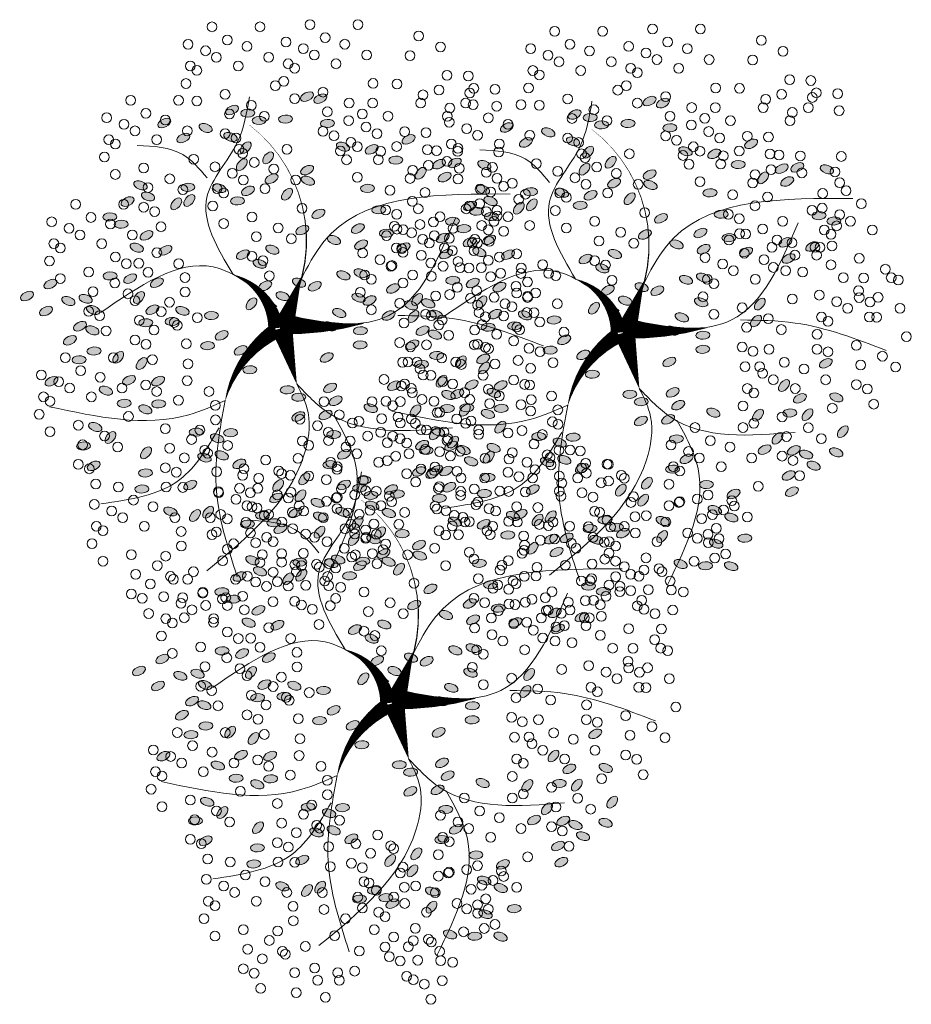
# Model space of a CAD drawing. Header units: millimetres. Extents: x 2152 to 2451, y 445 to 514.
# Tile 14 of 23: x 2376 to 2383, y 464 to 473. Entities that reach past the tile are written whole.
import ezdxf

# ---------------------------------------------------------------- set-up
doc = ezdxf.new("R2010")
doc.units = ezdxf.units.MM
doc.layers.add('01 - Vegetación', color=3, linetype='Continuous', lineweight=0)

# ---------------------------------------------------------------- blocks, each defined once
blk = doc.blocks.new('17')
at = {"layer": '01 - Vegetación'}
for points in [[(4495.835, 1680.229, 1.325, 0.0221, 0.199177), (4489.966, 1684.482, 0.0221, 0.0221, 1.224983)], [(4496.025, 1680.229, 1.325, 0.0221, 0.286986), (4500.474, 1683.82, 0.0221, 0.0221, -1.494927)], [(4497.073, 1679.433, 0.133, 0.0221, 0.381476), (4512.91, 1682.466, 0.0221, 0.0221, -1.841687)], [(4496.025, 1679.756, 1.767, 0.0221, 0), (4491.386, 1678.528, 0.0221, 0.0221, 0)], [(4496.025, 1679.662, 1.767, 0.0221, 0), (4500.285, 1678.15, 0.0221, 0.0221, 0)], [(4496.403, 1679.851, 1.767, 0.0221, 0.074947), (4496.403, 1672.952, 0.0221, 0.0221, 0.762797)]]:
    blk.add_lwpolyline(points, format="xyseb", dxfattribs=at)
for points in [[(4490.005, 1684.474), (4488.83, 1687.506), (4489.5, 1699.091)], [(4487.733, 1684.978), (4483.441, 1688.254), (4481.422, 1694.807)], [(4497.831, 1680.189), (4501.112, 1685.482), (4497.326, 1694.807)], [(4508.502, 1685.983), (4510.453, 1688.002), (4511.21, 1691.783)], [(4500.474, 1683.82), (4506.919, 1685.986), (4511.463, 1683.466), (4515.249, 1682.458)], [(4491.386, 1678.528), (4489.019, 1677.583), (4485.461, 1677.921), (4475.868, 1685.986)], [(4490.005, 1684.474), (4482.936, 1685.23), (4475.363, 1683.466)], [(4497.073, 1679.433), (4503.889, 1675.653), (4507.171, 1660.783)], [(4491.386, 1678.528), (4488.995, 1675.905), (4487.733, 1665.572)], [(4496.568, 1678.425), (4497.073, 1670.864), (4505.152, 1665.32)], [(4488.743, 1675.401), (4484.704, 1673.637), (4475.111, 1676.157)], [(4497.073, 1670.108), (4496.821, 1665.572), (4494.549, 1658.011)]]:
    blk.add_spline(points, degree=3, dxfattribs=at)
blk = doc.blocks.new('16')
at = {"layer": '01 - Vegetación'}
h = blk.add_hatch(color=40, dxfattribs=at)
h.set_gradient(color1=(255, 191, 0), color2=(223, 255, 127), rotation=180, centered=1, tint=1, name='INVSPHERICAL')
edge = h.paths.add_edge_path()
edge.add_ellipse((4538.847, 1678.642), major_axis=(-0.0033, 0.0777), ratio=0.578492, start_angle=0, end_angle=360, ccw=False)
edge = h.paths.add_edge_path()
edge.add_ellipse((4538.961, 1678.487), major_axis=(-0.0349, 0.0695), ratio=0.578492, start_angle=0, end_angle=360, ccw=False)
edge = h.paths.add_edge_path()
edge.add_ellipse((4538.69, 1678.926), major_axis=(-0.0594, 0.0503), ratio=0.578492, start_angle=0, end_angle=360, ccw=False)
edge = h.paths.add_edge_path()
edge.add_ellipse((4538.676, 1678.266), major_axis=(-0.0033, 0.0777), ratio=0.578492, start_angle=0, end_angle=360, ccw=False)
edge = h.paths.add_edge_path()
edge.add_ellipse((4541.23, 1679.281), major_axis=(0.0274, 0.0728), ratio=0.578492, start_angle=0, end_angle=360, ccw=False)
edge = h.paths.add_edge_path()
edge.add_ellipse((4540.829, 1679.36), major_axis=(-0.0349, 0.0695), ratio=0.578492, start_angle=0, end_angle=360, ccw=False)
edge = h.paths.add_edge_path()
edge.add_ellipse((4541.174, 1679.607), major_axis=(-0.0349, 0.0695), ratio=0.578492, start_angle=0, end_angle=360, ccw=False)
edge = h.paths.add_edge_path()
edge.add_ellipse((4541.072, 1679.421), major_axis=(0.0274, 0.0728), ratio=0.578492, start_angle=0, end_angle=360, ccw=False)
edge = h.paths.add_edge_path()
edge.add_ellipse((4540.113, 1679.632), major_axis=(-0.0349, 0.0695), ratio=0.578492, start_angle=0, end_angle=360, ccw=False)
edge = h.paths.add_edge_path()
edge.add_ellipse((4540.279, 1679.843), major_axis=(-0.0349, 0.0695), ratio=0.578492, start_angle=0, end_angle=360, ccw=False)
edge = h.paths.add_edge_path()
edge.add_ellipse((4540.165, 1679.999), major_axis=(-0.0033, 0.0777), ratio=0.578492, start_angle=0, end_angle=360, ccw=False)
edge = h.paths.add_edge_path()
edge.add_ellipse((4540.499, 1679.956), major_axis=(-0.0033, 0.0777), ratio=0.578492, start_angle=0, end_angle=360, ccw=False)
edge = h.paths.add_edge_path()
edge.add_ellipse((4540.629, 1679.513), major_axis=(-0.0594, 0.0503), ratio=0.578492, start_angle=0, end_angle=360, ccw=False)
edge = h.paths.add_edge_path()
edge.add_ellipse((4540.551, 1680.278), major_axis=(0.0274, 0.0728), ratio=0.578492, start_angle=0, end_angle=360, ccw=False)
edge = h.paths.add_edge_path()
edge.add_ellipse((4539.201, 1679.744), major_axis=(-0.0033, 0.0777), ratio=0.578492, start_angle=0, end_angle=360, ccw=False)
edge = h.paths.add_edge_path()
edge.add_ellipse((4539.14, 1679.893), major_axis=(0.0274, 0.0728), ratio=0.578492, start_angle=0, end_angle=360, ccw=False)
edge = h.paths.add_edge_path()
edge.add_ellipse((4539.208, 1680.126), major_axis=(-0.0033, 0.0777), ratio=0.578492, start_angle=0, end_angle=360, ccw=False)
edge = h.paths.add_edge_path()
edge.add_ellipse((4538.979, 1680.681), major_axis=(-0.0594, 0.0503), ratio=0.578492, start_angle=0, end_angle=360, ccw=False)
edge = h.paths.add_edge_path()
edge.add_ellipse((4538.577, 1680.728), major_axis=(-0.0033, 0.0777), ratio=0.578492, start_angle=0, end_angle=360, ccw=False)
edge = h.paths.add_edge_path()
edge.add_ellipse((4538.926, 1680.033), major_axis=(0.0274, 0.0728), ratio=0.578492, start_angle=0, end_angle=360, ccw=False)
edge = h.paths.add_edge_path()
edge.add_ellipse((4538.95, 1679.842), major_axis=(0.0274, 0.0728), ratio=0.578492, start_angle=0, end_angle=360, ccw=False)
edge = h.paths.add_edge_path()
edge.add_ellipse((4538.621, 1680.191), major_axis=(-0.0349, 0.0695), ratio=0.578492, start_angle=0, end_angle=360, ccw=False)
edge = h.paths.add_edge_path()
edge.add_ellipse((4538.328, 1680.411), major_axis=(0.0274, 0.0728), ratio=0.578492, start_angle=0, end_angle=360, ccw=False)
edge = h.paths.add_edge_path()
edge.add_ellipse((4538.283, 1680.138), major_axis=(-0.0594, 0.0503), ratio=0.578492, start_angle=0, end_angle=360, ccw=False)
edge = h.paths.add_edge_path()
edge.add_ellipse((4538.32, 1679.993), major_axis=(-0.0594, 0.0503), ratio=0.578492, start_angle=0, end_angle=360, ccw=False)
edge = h.paths.add_edge_path()
edge.add_ellipse((4538.755, 1680.687), major_axis=(-0.0033, 0.0777), ratio=0.578492, start_angle=0, end_angle=360, ccw=False)
edge = h.paths.add_edge_path()
edge.add_ellipse((4538.834, 1681.261), major_axis=(-0.0349, 0.0695), ratio=0.578492, start_angle=0, end_angle=360, ccw=False)
edge = h.paths.add_edge_path()
edge.add_ellipse((4539.054, 1681.374), major_axis=(-0.0033, 0.0777), ratio=0.578492, start_angle=0, end_angle=360, ccw=False)
edge = h.paths.add_edge_path()
edge.add_ellipse((4539.147, 1681.076), major_axis=(-0.0594, 0.0503), ratio=0.578492, start_angle=0, end_angle=360, ccw=False)
edge = h.paths.add_edge_path()
edge.add_ellipse((4539.52, 1680.541), major_axis=(-0.0033, 0.0777), ratio=0.578492, start_angle=0, end_angle=360, ccw=False)
edge = h.paths.add_edge_path()
edge.add_ellipse((4539.459, 1680.689), major_axis=(0.0274, 0.0728), ratio=0.578492, start_angle=0, end_angle=360, ccw=False)
edge = h.paths.add_edge_path()
edge.add_ellipse((4539.527, 1680.923), major_axis=(-0.0033, 0.0777), ratio=0.578492, start_angle=0, end_angle=360, ccw=False)
edge = h.paths.add_edge_path()
edge.add_ellipse((4539.265, 1681.244), major_axis=(0.0274, 0.0728), ratio=0.578492, start_angle=0, end_angle=360, ccw=False)
edge = h.paths.add_edge_path()
edge.add_ellipse((4539.188, 1677.478), major_axis=(-0.0594, 0.0503), ratio=0.578492, start_angle=0, end_angle=360, ccw=False)
edge = h.paths.add_edge_path()
edge.add_ellipse((4539.473, 1678.19), major_axis=(0.0274, 0.0728), ratio=0.578492, start_angle=0, end_angle=360, ccw=False)
edge = h.paths.add_edge_path()
edge.add_ellipse((4540.696, 1678.325), major_axis=(0.0274, 0.0728), ratio=0.578492, start_angle=0, end_angle=360, ccw=False)
edge = h.paths.add_edge_path()
edge.add_ellipse((4540.33, 1678.305), major_axis=(-0.0033, 0.0777), ratio=0.578492, start_angle=0, end_angle=360, ccw=False)
edge = h.paths.add_edge_path()
edge.add_ellipse((4540.174, 1678.307), major_axis=(-0.0033, 0.0777), ratio=0.578492, start_angle=0, end_angle=360, ccw=False)
edge = h.paths.add_edge_path()
edge.add_ellipse((4540.488, 1677.717), major_axis=(-0.0594, 0.0503), ratio=0.578492, start_angle=0, end_angle=360, ccw=False)
edge = h.paths.add_edge_path()
edge.add_ellipse((4540.676, 1677.675), major_axis=(-0.0594, 0.0503), ratio=0.578492, start_angle=0, end_angle=360, ccw=False)
edge = h.paths.add_edge_path()
edge.add_ellipse((4539.469, 1677.341), major_axis=(-0.0033, 0.0777), ratio=0.578492, start_angle=0, end_angle=360, ccw=False)
edge = h.paths.add_edge_path()
edge.add_ellipse((4539.773, 1677.406), major_axis=(-0.0594, 0.0503), ratio=0.578492, start_angle=0, end_angle=360, ccw=False)
edge = h.paths.add_edge_path()
edge.add_ellipse((4539.631, 1677.23), major_axis=(-0.0349, 0.0695), ratio=0.578492, start_angle=0, end_angle=360, ccw=False)
edge = h.paths.add_edge_path()
edge.add_ellipse((4539.445, 1677.695), major_axis=(-0.0594, 0.0503), ratio=0.578492, start_angle=0, end_angle=360, ccw=False)
edge = h.paths.add_edge_path()
edge.add_ellipse((4542.676, 1679.136), major_axis=(-0.0033, 0.0777), ratio=0.578492, start_angle=0, end_angle=360, ccw=False)
edge = h.paths.add_edge_path()
edge.add_ellipse((4542.661, 1679.428), major_axis=(-0.0033, 0.0777), ratio=0.578492, start_angle=0, end_angle=360, ccw=False)
edge = h.paths.add_edge_path()
edge.add_ellipse((4542.742, 1679.554), major_axis=(-0.0033, 0.0777), ratio=0.578492, start_angle=0, end_angle=360, ccw=False)
edge = h.paths.add_edge_path()
edge.add_ellipse((4542.776, 1679.728), major_axis=(-0.0349, 0.0695), ratio=0.578492, start_angle=0, end_angle=360, ccw=False)
edge = h.paths.add_edge_path()
edge.add_ellipse((4542.477, 1679.745), major_axis=(0.0274, 0.0728), ratio=0.578492, start_angle=0, end_angle=360, ccw=False)
edge = h.paths.add_edge_path()
edge.add_ellipse((4542.578, 1680.02), major_axis=(0.0274, 0.0728), ratio=0.578492, start_angle=0, end_angle=360, ccw=False)
edge = h.paths.add_edge_path()
edge.add_ellipse((4542.466, 1680.268), major_axis=(-0.0349, 0.0695), ratio=0.578492, start_angle=0, end_angle=360, ccw=False)
edge = h.paths.add_edge_path()
edge.add_ellipse((4542.632, 1680.479), major_axis=(-0.0349, 0.0695), ratio=0.578492, start_angle=0, end_angle=360, ccw=False)
edge = h.paths.add_edge_path()
edge.add_ellipse((4542.359, 1679.577), major_axis=(-0.0594, 0.0503), ratio=0.578492, start_angle=0, end_angle=360, ccw=False)
edge = h.paths.add_edge_path()
edge.add_ellipse((4542.171, 1679.619), major_axis=(-0.0594, 0.0503), ratio=0.578492, start_angle=0, end_angle=360, ccw=False)
edge = h.paths.add_edge_path()
edge.add_ellipse((4542.246, 1679.328), major_axis=(-0.0594, 0.0503), ratio=0.578492, start_angle=0, end_angle=360, ccw=False)
edge = h.paths.add_edge_path()
edge.add_ellipse((4542.369, 1678.498), major_axis=(0.0274, 0.0728), ratio=0.578492, start_angle=0, end_angle=360, ccw=False)
edge = h.paths.add_edge_path()
edge.add_ellipse((4542.902, 1678.749), major_axis=(-0.0349, 0.0695), ratio=0.578492, start_angle=0, end_angle=360, ccw=False)
edge = h.paths.add_edge_path()
edge.add_ellipse((4542.925, 1678.897), major_axis=(-0.0349, 0.0695), ratio=0.578492, start_angle=0, end_angle=360, ccw=False)
edge = h.paths.add_edge_path()
edge.add_ellipse((4542.628, 1678.671), major_axis=(-0.0033, 0.0777), ratio=0.578492, start_angle=0, end_angle=360, ccw=False)
edge = h.paths.add_edge_path()
edge.add_ellipse((4542.11, 1678.896), major_axis=(-0.0349, 0.0695), ratio=0.578492, start_angle=0, end_angle=360, ccw=False)
edge = h.paths.add_edge_path()
edge.add_ellipse((4542.34, 1678.18), major_axis=(-0.0349, 0.0695), ratio=0.578492, start_angle=0, end_angle=360, ccw=False)
edge = h.paths.add_edge_path()
edge.add_ellipse((4538.137, 1679.191), major_axis=(-0.0349, 0.0695), ratio=0.578492, start_angle=0, end_angle=360, ccw=False)
edge = h.paths.add_edge_path()
edge.add_ellipse((4538.099, 1678.758), major_axis=(-0.0594, 0.0503), ratio=0.578492, start_angle=0, end_angle=360, ccw=False)
edge = h.paths.add_edge_path()
edge.add_ellipse((4537.796, 1678.552), major_axis=(0.0274, 0.0728), ratio=0.578492, start_angle=0, end_angle=360, ccw=False)
edge = h.paths.add_edge_path()
edge.add_ellipse((4537.776, 1678.277), major_axis=(-0.0033, 0.0777), ratio=0.578492, start_angle=0, end_angle=360, ccw=False)
edge = h.paths.add_edge_path()
edge.add_ellipse((4539.181, 1678.6), major_axis=(-0.0033, 0.0777), ratio=0.578492, start_angle=0, end_angle=360, ccw=False)
edge = h.paths.add_edge_path()
edge.add_ellipse((4538.502, 1678.968), major_axis=(-0.0594, 0.0503), ratio=0.578492, start_angle=0, end_angle=360, ccw=False)
edge = h.paths.add_edge_path()
edge.add_ellipse((4538.615, 1679.216), major_axis=(-0.0594, 0.0503), ratio=0.578492, start_angle=0, end_angle=360, ccw=False)
edge = h.paths.add_edge_path()
edge.add_ellipse((4538.188, 1679.557), major_axis=(-0.0033, 0.0777), ratio=0.578492, start_angle=0, end_angle=360, ccw=False)
edge = h.paths.add_edge_path()
edge.add_ellipse((4538.203, 1679.265), major_axis=(-0.0033, 0.0777), ratio=0.578492, start_angle=0, end_angle=360, ccw=False)
edge = h.paths.add_edge_path()
edge.add_ellipse((4538.285, 1679.391), major_axis=(-0.0033, 0.0777), ratio=0.578492, start_angle=0, end_angle=360, ccw=False)
edge = h.paths.add_edge_path()
edge.add_ellipse((4538.856, 1679.647), major_axis=(-0.0349, 0.0695), ratio=0.578492, start_angle=0, end_angle=360, ccw=False)
edge = h.paths.add_edge_path()
edge.add_ellipse((4538.272, 1678.751), major_axis=(0.0274, 0.0728), ratio=0.578492, start_angle=0, end_angle=360, ccw=False)
edge = h.paths.add_edge_path()
edge.add_ellipse((4540.863, 1678.985), major_axis=(0.0274, 0.0728), ratio=0.578492, start_angle=0, end_angle=360, ccw=False)
edge = h.paths.add_edge_path()
edge.add_ellipse((4540.823, 1678.811), major_axis=(-0.0349, 0.0695), ratio=0.578492, start_angle=0, end_angle=360, ccw=False)
edge = h.paths.add_edge_path()
edge.add_ellipse((4541.446, 1678.949), major_axis=(-0.0349, 0.0695), ratio=0.578492, start_angle=0, end_angle=360, ccw=False)
edge = h.paths.add_edge_path()
edge.add_ellipse((4540.434, 1680.393), major_axis=(-0.0033, 0.0777), ratio=0.578492, start_angle=0, end_angle=360, ccw=False)
edge = h.paths.add_edge_path()
edge.add_ellipse((4540.419, 1680.685), major_axis=(-0.0033, 0.0777), ratio=0.578492, start_angle=0, end_angle=360, ccw=False)
edge = h.paths.add_edge_path()
edge.add_ellipse((4539.773, 1680.547), major_axis=(-0.0349, 0.0695), ratio=0.578492, start_angle=0, end_angle=360, ccw=False)
edge = h.paths.add_edge_path()
edge.add_ellipse((4539.782, 1680.87), major_axis=(-0.0349, 0.0695), ratio=0.578492, start_angle=0, end_angle=360, ccw=False)
edge = h.paths.add_edge_path()
edge.add_ellipse((4539.668, 1681.126), major_axis=(0.0274, 0.0728), ratio=0.578492, start_angle=0, end_angle=360, ccw=False)
edge = h.paths.add_edge_path()
edge.add_ellipse((4540.336, 1681.276), major_axis=(0.0274, 0.0728), ratio=0.578492, start_angle=0, end_angle=360, ccw=False)
edge = h.paths.add_edge_path()
edge.add_ellipse((4540.381, 1681.413), major_axis=(-0.0349, 0.0695), ratio=0.578492, start_angle=0, end_angle=360, ccw=False)
edge = h.paths.add_edge_path()
edge.add_ellipse((4540.225, 1681.525), major_axis=(-0.0349, 0.0695), ratio=0.578492, start_angle=0, end_angle=360, ccw=False)
edge = h.paths.add_edge_path()
edge.add_ellipse((4540.009, 1681.424), major_axis=(-0.0033, 0.0777), ratio=0.578492, start_angle=0, end_angle=360, ccw=False)
edge = h.paths.add_edge_path()
edge.add_ellipse((4540.106, 1681.258), major_axis=(-0.0033, 0.0777), ratio=0.578492, start_angle=0, end_angle=360, ccw=False)
edge = h.paths.add_edge_path()
edge.add_ellipse((4540.036, 1680.989), major_axis=(-0.0594, 0.0503), ratio=0.578492, start_angle=0, end_angle=360, ccw=False)
edge = h.paths.add_edge_path()
edge.add_ellipse((4539.967, 1680.73), major_axis=(-0.0594, 0.0503), ratio=0.578492, start_angle=0, end_angle=360, ccw=False)
edge = h.paths.add_edge_path()
edge.add_ellipse((4541.92, 1680.217), major_axis=(-0.0033, 0.0777), ratio=0.578492, start_angle=0, end_angle=360, ccw=False)
edge = h.paths.add_edge_path()
edge.add_ellipse((4541.222, 1680.466), major_axis=(-0.0349, 0.0695), ratio=0.578492, start_angle=0, end_angle=360, ccw=False)
edge = h.paths.add_edge_path()
edge.add_ellipse((4541.387, 1680.676), major_axis=(-0.0349, 0.0695), ratio=0.578492, start_angle=0, end_angle=360, ccw=False)
edge = h.paths.add_edge_path()
edge.add_ellipse((4541.251, 1680.784), major_axis=(0.0274, 0.0728), ratio=0.578492, start_angle=0, end_angle=360, ccw=False)
edge = h.paths.add_edge_path()
edge.add_ellipse((4541.818, 1680.659), major_axis=(0.0274, 0.0728), ratio=0.578492, start_angle=0, end_angle=360, ccw=False)
edge = h.paths.add_edge_path()
edge.add_ellipse((4541.942, 1680.743), major_axis=(0.0274, 0.0728), ratio=0.578492, start_angle=0, end_angle=360, ccw=False)
edge = h.paths.add_edge_path()
edge.add_ellipse((4541.762, 1680.886), major_axis=(-0.0349, 0.0695), ratio=0.578492, start_angle=0, end_angle=360, ccw=False)
edge = h.paths.add_edge_path()
edge.add_ellipse((4541.592, 1681.082), major_axis=(-0.0033, 0.0777), ratio=0.578492, start_angle=0, end_angle=360, ccw=False)
edge = h.paths.add_edge_path()
edge.add_ellipse((4541.511, 1680.956), major_axis=(-0.0033, 0.0777), ratio=0.578492, start_angle=0, end_angle=360, ccw=False)
edge = h.paths.add_edge_path()
edge.add_ellipse((4541.775, 1680.201), major_axis=(-0.0594, 0.0503), ratio=0.578492, start_angle=0, end_angle=360, ccw=False)
edge = h.paths.add_edge_path()
edge.add_ellipse((4541.737, 1680.346), major_axis=(-0.0594, 0.0503), ratio=0.578492, start_angle=0, end_angle=360, ccw=False)
edge = h.paths.add_edge_path()
edge.add_ellipse((4541.843, 1679.118), major_axis=(-0.0594, 0.0503), ratio=0.578492, start_angle=0, end_angle=360, ccw=False)
edge = h.paths.add_edge_path()
edge.add_ellipse((4541.881, 1679.551), major_axis=(-0.0349, 0.0695), ratio=0.578492, start_angle=0, end_angle=360, ccw=False)
edge = h.paths.add_edge_path()
edge.add_ellipse((4542.015, 1679.29), major_axis=(-0.0349, 0.0695), ratio=0.578492, start_angle=0, end_angle=360, ccw=False)
edge = h.paths.add_edge_path()
edge.add_ellipse((4541.91, 1679.869), major_axis=(0.0274, 0.0728), ratio=0.578492, start_angle=0, end_angle=360, ccw=False)
edge = h.paths.add_edge_path()
edge.add_ellipse((4541.769, 1679.666), major_axis=(-0.0033, 0.0777), ratio=0.578492, start_angle=0, end_angle=360, ccw=False)
edge = h.paths.add_edge_path()
edge.add_ellipse((4539.676, 1679.115), major_axis=(-0.0033, 0.0777), ratio=0.578492, start_angle=0, end_angle=360, ccw=False)
edge = h.paths.add_edge_path()
edge.add_ellipse((4539.594, 1678.989), major_axis=(-0.0033, 0.0777), ratio=0.578492, start_angle=0, end_angle=360, ccw=False)
edge = h.paths.add_edge_path()
edge.add_ellipse((4539.898, 1679.531), major_axis=(-0.0033, 0.0777), ratio=0.578492, start_angle=0, end_angle=360, ccw=False)
edge = h.paths.add_edge_path()
edge.add_ellipse((4539.697, 1678.641), major_axis=(-0.0349, 0.0695), ratio=0.578492, start_angle=0, end_angle=360, ccw=False)
edge = h.paths.add_edge_path()
edge.add_ellipse((4539.398, 1678.691), major_axis=(-0.0349, 0.0695), ratio=0.578492, start_angle=0, end_angle=360, ccw=False)
edge = h.paths.add_edge_path()
edge.add_ellipse((4539.555, 1678.579), major_axis=(-0.0349, 0.0695), ratio=0.578492, start_angle=0, end_angle=360, ccw=False)
edge = h.paths.add_edge_path()
edge.add_ellipse((4540.714, 1679.167), major_axis=(0.0274, 0.0728), ratio=0.578492, start_angle=0, end_angle=360, ccw=False)
edge = h.paths.add_edge_path()
edge.add_ellipse((4540.549, 1681.79), major_axis=(-0.0349, 0.0695), ratio=0.578492, start_angle=0, end_angle=360, ccw=False)
edge = h.paths.add_edge_path()
edge.add_ellipse((4540.715, 1682.001), major_axis=(-0.0349, 0.0695), ratio=0.578492, start_angle=0, end_angle=360, ccw=False)
edge = h.paths.add_edge_path()
edge.add_ellipse((4540.848, 1681.741), major_axis=(-0.0349, 0.0695), ratio=0.578492, start_angle=0, end_angle=360, ccw=False)
edge = h.paths.add_edge_path()
edge.add_ellipse((4540.661, 1681.542), major_axis=(0.0274, 0.0728), ratio=0.578492, start_angle=0, end_angle=360, ccw=False)
edge = h.paths.add_edge_path()
edge.add_ellipse((4540.684, 1681.351), major_axis=(0.0274, 0.0728), ratio=0.578492, start_angle=0, end_angle=360, ccw=False)
edge = h.paths.add_edge_path()
edge.add_ellipse((4540.56, 1681.267), major_axis=(0.0274, 0.0728), ratio=0.578492, start_angle=0, end_angle=360, ccw=False)
edge = h.paths.add_edge_path()
edge.add_ellipse((4540.528, 1678.539), major_axis=(0.0274, 0.0728), ratio=0.578492, start_angle=0, end_angle=360, ccw=False)
edge = h.paths.add_edge_path()
edge.add_ellipse((4540.38, 1678.647), major_axis=(0.0274, 0.0728), ratio=0.578492, start_angle=0, end_angle=360, ccw=False)
edge = h.paths.add_edge_path()
edge.add_ellipse((4540.034, 1678.678), major_axis=(-0.0349, 0.0695), ratio=0.578492, start_angle=0, end_angle=360, ccw=False)
edge = h.paths.add_edge_path()
edge.add_ellipse((4540.944, 1678.493), major_axis=(0.0274, 0.0728), ratio=0.578492, start_angle=0, end_angle=360, ccw=False)
edge = h.paths.add_edge_path()
edge.add_ellipse((4541.625, 1678.77), major_axis=(-0.0349, 0.0695), ratio=0.578492, start_angle=0, end_angle=360, ccw=False)
edge = h.paths.add_edge_path()
edge.add_ellipse((4541.994, 1678.887), major_axis=(0.0274, 0.0728), ratio=0.578492, start_angle=0, end_angle=360, ccw=False)
edge = h.paths.add_edge_path()
edge.add_ellipse((4541.336, 1678.598), major_axis=(0.0274, 0.0728), ratio=0.578492, start_angle=0, end_angle=360, ccw=False)
edge = h.paths.add_edge_path()
edge.add_ellipse((4539.381, 1678.993), major_axis=(-0.0349, 0.0695), ratio=0.578492, start_angle=0, end_angle=360, ccw=False)
edge = h.paths.add_edge_path()
edge.add_ellipse((4540.938, 1681.079), major_axis=(-0.0033, 0.0777), ratio=0.578492, start_angle=0, end_angle=360, ccw=False)
edge = h.paths.add_edge_path()
edge.add_ellipse((4540.699, 1680.759), major_axis=(-0.0594, 0.0503), ratio=0.578492, start_angle=0, end_angle=360, ccw=False)
edge = h.paths.add_edge_path()
edge.add_ellipse((4540.908, 1680.857), major_axis=(-0.0349, 0.0695), ratio=0.578492, start_angle=0, end_angle=360, ccw=False)
edge = h.paths.add_edge_path()
edge.add_ellipse((4540.863, 1680.561), major_axis=(-0.0349, 0.0695), ratio=0.578492, start_angle=0, end_angle=360, ccw=False)
edge = h.paths.add_edge_path()
edge.add_ellipse((4540.564, 1680.61), major_axis=(-0.0349, 0.0695), ratio=0.578492, start_angle=0, end_angle=360, ccw=False)
edge = h.paths.add_edge_path()
edge.add_ellipse((4539.771, 1681.729), major_axis=(-0.0349, 0.0695), ratio=0.578492, start_angle=0, end_angle=360, ccw=False)
edge = h.paths.add_edge_path()
edge.add_ellipse((4540.968, 1678.302), major_axis=(0.0274, 0.0728), ratio=0.578492, start_angle=0, end_angle=360, ccw=False)
edge = h.paths.add_edge_path()
edge.add_ellipse((4541.908, 1678.227), major_axis=(-0.0033, 0.0777), ratio=0.578492, start_angle=0, end_angle=360, ccw=False)
edge = h.paths.add_edge_path()
edge.add_ellipse((4541.283, 1678.297), major_axis=(-0.0349, 0.0695), ratio=0.578492, start_angle=0, end_angle=360, ccw=False)
edge = h.paths.add_edge_path()
edge.add_ellipse((4541.463, 1678.333), major_axis=(-0.0349, 0.0695), ratio=0.578492, start_angle=0, end_angle=360, ccw=False)
edge = h.paths.add_edge_path()
edge.add_ellipse((4538.021, 1678.159), major_axis=(0.0274, 0.0728), ratio=0.578492, start_angle=0, end_angle=360, ccw=False)
edge = h.paths.add_edge_path()
edge.add_ellipse((4537.772, 1677.992), major_axis=(0.0274, 0.0728), ratio=0.578492, start_angle=0, end_angle=360, ccw=False)
edge = h.paths.add_edge_path()
edge.add_ellipse((4538.082, 1677.841), major_axis=(-0.0033, 0.0777), ratio=0.578492, start_angle=0, end_angle=360, ccw=False)
edge = h.paths.add_edge_path()
edge.add_ellipse((4538.572, 1677.966), major_axis=(-0.0349, 0.0695), ratio=0.578492, start_angle=0, end_angle=360, ccw=False)
edge = h.paths.add_edge_path()
edge.add_ellipse((4538.311, 1677.99), major_axis=(0.0274, 0.0728), ratio=0.578492, start_angle=0, end_angle=360, ccw=False)
edge = h.paths.add_edge_path()
edge.add_ellipse((4538.394, 1678.174), major_axis=(0.0274, 0.0728), ratio=0.578492, start_angle=0, end_angle=360, ccw=False)
edge = h.paths.add_edge_path()
edge.add_ellipse((4538.776, 1677.355), major_axis=(-0.0349, 0.0695), ratio=0.578492, start_angle=0, end_angle=360, ccw=False)
edge = h.paths.add_edge_path()
edge.add_ellipse((4538.597, 1677.319), major_axis=(-0.0349, 0.0695), ratio=0.578492, start_angle=0, end_angle=360, ccw=False)
edge = h.paths.add_edge_path()
edge.add_ellipse((4539.063, 1677.621), major_axis=(-0.0349, 0.0695), ratio=0.578492, start_angle=0, end_angle=360, ccw=False)
edge = h.paths.add_edge_path()
edge.add_ellipse((4539.033, 1676.828), major_axis=(0.0274, 0.0728), ratio=0.578492, start_angle=0, end_angle=360, ccw=False)
edge = h.paths.add_edge_path()
edge.add_ellipse((4539.009, 1677.162), major_axis=(0.0274, 0.0728), ratio=0.578492, start_angle=0, end_angle=360, ccw=False)
edge = h.paths.add_edge_path()
edge.add_ellipse((4538.885, 1677.078), major_axis=(0.0274, 0.0728), ratio=0.578492, start_angle=0, end_angle=360, ccw=False)
edge = h.paths.add_edge_path()
edge.add_ellipse((4539.054, 1677.298), major_axis=(-0.0349, 0.0695), ratio=0.578492, start_angle=0, end_angle=360, ccw=False)
edge = h.paths.add_edge_path()
edge.add_ellipse((4542.221, 1677.913), major_axis=(-0.0033, 0.0777), ratio=0.578492, start_angle=0, end_angle=360, ccw=False)
edge = h.paths.add_edge_path()
edge.add_ellipse((4542.451, 1677.771), major_axis=(-0.0349, 0.0695), ratio=0.578492, start_angle=0, end_angle=360, ccw=False)
edge = h.paths.add_edge_path()
edge.add_ellipse((4541.18, 1677.355), major_axis=(-0.0349, 0.0695), ratio=0.578492, start_angle=0, end_angle=360, ccw=False)
edge = h.paths.add_edge_path()
edge.add_ellipse((4541.671, 1678.102), major_axis=(-0.0033, 0.0777), ratio=0.578492, start_angle=0, end_angle=360, ccw=False)
edge = h.paths.add_edge_path()
edge.add_ellipse((4541.411, 1678.017), major_axis=(-0.0033, 0.0777), ratio=0.578492, start_angle=0, end_angle=360, ccw=False)
edge = h.paths.add_edge_path()
edge.add_ellipse((4542.075, 1677.637), major_axis=(-0.0594, 0.0503), ratio=0.578492, start_angle=0, end_angle=360, ccw=False)
edge = h.paths.add_edge_path()
edge.add_ellipse((4541.252, 1677.826), major_axis=(-0.0349, 0.0695), ratio=0.578492, start_angle=0, end_angle=360, ccw=False)
edge = h.paths.add_edge_path()
edge.add_ellipse((4541.596, 1676.853), major_axis=(-0.0033, 0.0777), ratio=0.578492, start_angle=0, end_angle=360, ccw=False)
edge = h.paths.add_edge_path()
edge.add_ellipse((4541.655, 1677.018), major_axis=(-0.0033, 0.0777), ratio=0.578492, start_angle=0, end_angle=360, ccw=False)
edge = h.paths.add_edge_path()
edge.add_ellipse((4542.033, 1677.371), major_axis=(-0.0349, 0.0695), ratio=0.578492, start_angle=0, end_angle=360, ccw=False)
edge = h.paths.add_edge_path()
edge.add_ellipse((4542.19, 1677.259), major_axis=(-0.0349, 0.0695), ratio=0.578492, start_angle=0, end_angle=360, ccw=False)
edge = h.paths.add_edge_path()
edge.add_ellipse((4542.168, 1676.931), major_axis=(0.0274, 0.0728), ratio=0.578492, start_angle=0, end_angle=360, ccw=False)
edge = h.paths.add_edge_path()
edge.add_ellipse((4542.176, 1677.433), major_axis=(-0.0349, 0.0695), ratio=0.578492, start_angle=0, end_angle=360, ccw=False)
edge = h.paths.add_edge_path()
edge.add_ellipse((4541.313, 1677.094), major_axis=(-0.0349, 0.0695), ratio=0.578492, start_angle=0, end_angle=360, ccw=False)
edge = h.paths.add_edge_path()
edge.add_ellipse((4541.359, 1677.391), major_axis=(-0.0349, 0.0695), ratio=0.578492, start_angle=0, end_angle=360, ccw=False)
edge = h.paths.add_edge_path()
edge.add_ellipse((4540.019, 1676.943), major_axis=(-0.0349, 0.0695), ratio=0.578492, start_angle=0, end_angle=360, ccw=False)
edge = h.paths.add_edge_path()
edge.add_ellipse((4539.641, 1676.826), major_axis=(0.0274, 0.0728), ratio=0.578492, start_angle=0, end_angle=360, ccw=False)
edge = h.paths.add_edge_path()
edge.add_ellipse((4539.262, 1676.754), major_axis=(-0.0594, 0.0503), ratio=0.578492, start_angle=0, end_angle=360, ccw=False)
edge = h.paths.add_edge_path()
edge.add_ellipse((4539.45, 1677.146), major_axis=(-0.0594, 0.0503), ratio=0.578492, start_angle=0, end_angle=360, ccw=False)
at = {"layer": '01 - Vegetación', "extrusion": (0, 0, -1)}
for centre, major_axis in [((4540.715, 1682.001), (-0.0349, 0.0695)), ((4539.771, 1681.729), (-0.0349, 0.0695)), ((4540.549, 1681.79), (-0.0349, 0.0695)), ((4540.848, 1681.741), (-0.0349, 0.0695)), ((4540.225, 1681.525), (-0.0349, 0.0695)), ((4539.054, 1681.374), (-0.0033, 0.0777)), ((4540.009, 1681.424), (-0.0033, 0.0777)), ((4540.381, 1681.413), (-0.0349, 0.0695)), ((4538.834, 1681.261), (-0.0349, 0.0695)), ((4540.106, 1681.258), (-0.0033, 0.0777)), ((4540.938, 1681.079), (-0.0033, 0.0777)), ((4541.592, 1681.082), (-0.0033, 0.0777)), ((4541.511, 1680.956), (-0.0033, 0.0777)), ((4539.527, 1680.923), (-0.0033, 0.0777)), ((4539.782, 1680.87), (-0.0349, 0.0695)), ((4540.908, 1680.857), (-0.0349, 0.0695)), ((4541.762, 1680.886), (-0.0349, 0.0695)), ((4538.577, 1680.728), (-0.0033, 0.0777)), ((4538.755, 1680.687), (-0.0033, 0.0777)), ((4540.419, 1680.685), (-0.0033, 0.0777)), ((4540.564, 1680.61), (-0.0349, 0.0695)), ((4541.387, 1680.676), (-0.0349, 0.0695)), ((4539.52, 1680.541), (-0.0033, 0.0777)), ((4539.773, 1680.547), (-0.0349, 0.0695)), ((4540.863, 1680.561), (-0.0349, 0.0695)), ((4540.434, 1680.393), (-0.0033, 0.0777)), ((4541.222, 1680.466), (-0.0349, 0.0695)), ((4542.632, 1680.479), (-0.0349, 0.0695)), ((4538.621, 1680.191), (-0.0349, 0.0695)), ((4541.92, 1680.217), (-0.0033, 0.0777)), ((4542.466, 1680.268), (-0.0349, 0.0695)), ((4539.208, 1680.126), (-0.0033, 0.0777)), ((4540.165, 1679.999), (-0.0033, 0.0777)), ((4540.499, 1679.956), (-0.0033, 0.0777)), ((4540.279, 1679.843), (-0.0349, 0.0695)), ((4539.201, 1679.744), (-0.0033, 0.0777)), ((4538.856, 1679.647), (-0.0349, 0.0695)), ((4540.113, 1679.632), (-0.0349, 0.0695)), ((4541.769, 1679.666), (-0.0033, 0.0777)), ((4542.776, 1679.728), (-0.0349, 0.0695)), ((4538.188, 1679.557), (-0.0033, 0.0777)), ((4539.898, 1679.531), (-0.0033, 0.0777)), ((4541.174, 1679.607), (-0.0349, 0.0695)), ((4541.881, 1679.551), (-0.0349, 0.0695)), ((4542.742, 1679.554), (-0.0033, 0.0777)), ((4542.661, 1679.428), (-0.0033, 0.0777)), ((4538.285, 1679.391), (-0.0033, 0.0777)), ((4540.829, 1679.36), (-0.0349, 0.0695)), ((4538.137, 1679.191), (-0.0349, 0.0695)), ((4538.203, 1679.265), (-0.0033, 0.0777)), ((4542.015, 1679.29), (-0.0349, 0.0695)), ((4539.676, 1679.115), (-0.0033, 0.0777)), ((4542.676, 1679.136), (-0.0033, 0.0777)), ((4539.381, 1678.993), (-0.0349, 0.0695)), ((4539.594, 1678.989), (-0.0033, 0.0777)), ((4541.446, 1678.949), (-0.0349, 0.0695)), ((4542.11, 1678.896), (-0.0349, 0.0695)), ((4542.925, 1678.897), (-0.0349, 0.0695)), ((4540.823, 1678.811), (-0.0349, 0.0695)), ((4541.625, 1678.77), (-0.0349, 0.0695)), ((4542.902, 1678.749), (-0.0349, 0.0695)), ((4538.847, 1678.642), (-0.0033, 0.0777)), ((4539.398, 1678.691), (-0.0349, 0.0695)), ((4539.697, 1678.641), (-0.0349, 0.0695)), ((4540.034, 1678.678), (-0.0349, 0.0695)), ((4542.628, 1678.671), (-0.0033, 0.0777)), ((4539.181, 1678.6), (-0.0033, 0.0777)), ((4539.555, 1678.579), (-0.0349, 0.0695)), ((4538.961, 1678.487), (-0.0349, 0.0695)), ((4541.463, 1678.333), (-0.0349, 0.0695)), ((4537.776, 1678.277), (-0.0033, 0.0777)), ((4538.676, 1678.266), (-0.0033, 0.0777)), ((4540.174, 1678.307), (-0.0033, 0.0777)), ((4540.33, 1678.305), (-0.0033, 0.0777)), ((4541.283, 1678.297), (-0.0349, 0.0695)), ((4541.908, 1678.227), (-0.0033, 0.0777)), ((4541.671, 1678.102), (-0.0033, 0.0777)), ((4542.34, 1678.18), (-0.0349, 0.0695)), ((4541.411, 1678.017), (-0.0033, 0.0777)), ((4538.572, 1677.966), (-0.0349, 0.0695)), ((4542.221, 1677.913), (-0.0033, 0.0777)), ((4538.082, 1677.841), (-0.0033, 0.0777)), ((4541.252, 1677.826), (-0.0349, 0.0695)), ((4542.451, 1677.771), (-0.0349, 0.0695)), ((4539.063, 1677.621), (-0.0349, 0.0695)), ((4538.776, 1677.355), (-0.0349, 0.0695)), ((4539.469, 1677.341), (-0.0033, 0.0777)), ((4541.18, 1677.355), (-0.0349, 0.0695)), ((4541.359, 1677.391), (-0.0349, 0.0695)), ((4542.033, 1677.371), (-0.0349, 0.0695)), ((4542.176, 1677.433), (-0.0349, 0.0695)), ((4538.597, 1677.319), (-0.0349, 0.0695)), ((4539.054, 1677.298), (-0.0349, 0.0695)), ((4539.631, 1677.23), (-0.0349, 0.0695)), ((4542.19, 1677.259), (-0.0349, 0.0695)), ((4541.313, 1677.094), (-0.0349, 0.0695)), ((4541.655, 1677.018), (-0.0033, 0.0777)), ((4540.019, 1676.943), (-0.0349, 0.0695)), ((4541.596, 1676.853), (-0.0033, 0.0777))]:
    blk.add_ellipse(centre, major_axis=major_axis, ratio=0.578492, start_param=3.141593, end_param=9.424778, dxfattribs=at)
for centre, major_axis in [((4540.661, 1681.542), (0.0274, 0.0728)), ((4540.336, 1681.276), (0.0274, 0.0728)), ((4540.56, 1681.267), (0.0274, 0.0728)), ((4540.684, 1681.351), (0.0274, 0.0728)), ((4539.265, 1681.244), (0.0274, 0.0728)), ((4539.147, 1681.076), (-0.0594, 0.0503)), ((4539.668, 1681.126), (0.0274, 0.0728)), ((4540.036, 1680.989), (-0.0594, 0.0503)), ((4539.967, 1680.73), (-0.0594, 0.0503)), ((4540.699, 1680.759), (-0.0594, 0.0503)), ((4541.251, 1680.784), (0.0274, 0.0728)), ((4541.942, 1680.743), (0.0274, 0.0728)), ((4538.979, 1680.681), (-0.0594, 0.0503)), ((4539.459, 1680.689), (0.0274, 0.0728)), ((4541.818, 1680.659), (0.0274, 0.0728)), ((4538.328, 1680.411), (0.0274, 0.0728)), ((4540.551, 1680.278), (0.0274, 0.0728)), ((4541.737, 1680.346), (-0.0594, 0.0503)), ((4541.775, 1680.201), (-0.0594, 0.0503)), ((4538.283, 1680.138), (-0.0594, 0.0503)), ((4538.32, 1679.993), (-0.0594, 0.0503)), ((4538.926, 1680.033), (0.0274, 0.0728)), ((4542.578, 1680.02), (0.0274, 0.0728)), ((4538.95, 1679.842), (0.0274, 0.0728)), ((4539.14, 1679.893), (0.0274, 0.0728)), ((4541.91, 1679.869), (0.0274, 0.0728)), ((4542.477, 1679.745), (0.0274, 0.0728)), ((4542.171, 1679.619), (-0.0594, 0.0503)), ((4542.359, 1679.577), (-0.0594, 0.0503)), ((4540.629, 1679.513), (-0.0594, 0.0503)), ((4541.072, 1679.421), (0.0274, 0.0728)), ((4542.246, 1679.328), (-0.0594, 0.0503)), ((4538.615, 1679.216), (-0.0594, 0.0503)), ((4541.23, 1679.281), (0.0274, 0.0728)), ((4540.714, 1679.167), (0.0274, 0.0728)), ((4541.843, 1679.118), (-0.0594, 0.0503)), ((4540.863, 1678.985), (0.0274, 0.0728)), ((4538.502, 1678.968), (-0.0594, 0.0503)), ((4538.69, 1678.926), (-0.0594, 0.0503)), ((4541.994, 1678.887), (0.0274, 0.0728)), ((4538.272, 1678.751), (0.0274, 0.0728)), ((4538.099, 1678.758), (-0.0594, 0.0503)), ((4540.38, 1678.647), (0.0274, 0.0728)), ((4537.796, 1678.552), (0.0274, 0.0728)), ((4540.528, 1678.539), (0.0274, 0.0728)), ((4541.336, 1678.598), (0.0274, 0.0728)), ((4540.944, 1678.493), (0.0274, 0.0728)), ((4542.369, 1678.498), (0.0274, 0.0728)), ((4540.696, 1678.325), (0.0274, 0.0728)), ((4540.968, 1678.302), (0.0274, 0.0728)), ((4538.021, 1678.159), (0.0274, 0.0728)), ((4538.394, 1678.174), (0.0274, 0.0728)), ((4539.473, 1678.19), (0.0274, 0.0728)), ((4537.772, 1677.992), (0.0274, 0.0728)), ((4538.311, 1677.99), (0.0274, 0.0728)), ((4539.445, 1677.695), (-0.0594, 0.0503)), ((4540.488, 1677.717), (-0.0594, 0.0503)), ((4540.676, 1677.675), (-0.0594, 0.0503)), ((4542.075, 1677.637), (-0.0594, 0.0503)), ((4539.188, 1677.478), (-0.0594, 0.0503)), ((4539.773, 1677.406), (-0.0594, 0.0503)), ((4539.009, 1677.162), (0.0274, 0.0728)), ((4539.45, 1677.146), (-0.0594, 0.0503)), ((4538.885, 1677.078), (0.0274, 0.0728)), ((4542.168, 1676.931), (0.0274, 0.0728)), ((4539.033, 1676.828), (0.0274, 0.0728)), ((4539.641, 1676.826), (0.0274, 0.0728)), ((4539.262, 1676.754), (-0.0594, 0.0503))]:
    blk.add_ellipse(centre, major_axis=major_axis, ratio=0.578492, dxfattribs=at)
blk = doc.blocks.new('18')
at = {"color": 60}
for centre in [(4488.868, 1699.938), (4492.129, 1699.757), (4487.418, 1699.032), (4489.955, 1699.032), (4490.317, 1699.576), (4501.597, 1699.079), (4504.859, 1698.898), (4491.586, 1698.308), (4500.147, 1698.174), (4502.684, 1698.174), (4503.047, 1698.717), (4491.042, 1697.403), (4493.579, 1697.765), (4504.315, 1697.449), (4484.7, 1696.678), (4487.962, 1696.678), (4492.492, 1696.497), (4503.772, 1696.544), (4506.309, 1696.906), (4484.338, 1695.773), (4486.331, 1696.316), (4497.429, 1695.82), (4500.691, 1695.82), (4505.221, 1695.638), (4478.111, 1695.538), (4479.561, 1695.176), (4481.373, 1695.357), (4483.069, 1695.23), (4490.317, 1695.592), (4491.948, 1694.867), (4497.067, 1694.914), (4499.06, 1695.457), (4476.661, 1694.632), (4479.198, 1694.632), (4487.056, 1694.505), (4495.798, 1694.371), (4503.047, 1694.733), (4504.678, 1694.009), (4480.829, 1693.908), (4482.822, 1693.365), (4486.15, 1693.419), (4493.579, 1693.781), (4499.785, 1693.647), (4501.932, 1693.596), (4480.286, 1693.003), (4488.687, 1692.513), (4491.042, 1693.057), (4498.879, 1692.56), (4501.388, 1692.691), (4506.309, 1692.922), (4473.943, 1692.278), (4475.574, 1691.916), (4477.205, 1692.278), (4481.735, 1692.097), (4495.046, 1691.967), (4496.677, 1691.604), (4498.307, 1691.967), (4501.416, 1691.655), (4503.772, 1692.198), (4472.312, 1690.83), (4473.581, 1691.373), (4474.773, 1690.696), (4479.561, 1691.192), (4491.304, 1691.074), (4494.683, 1691.061), (4500.663, 1690.88), (4476.299, 1690.105), (4481.192, 1690.467), (4490.761, 1690.168), (4493.415, 1690.518), (4495.875, 1690.384), (4502.294, 1690.156), (4477.079, 1689.414), (4482.822, 1689.381), (4484.418, 1689.444), (4486.049, 1689.082), (4487.68, 1689.444), (4497.401, 1689.794), (4498.181, 1689.103), (4475.158, 1688.775), (4475.393, 1689.019), (4480.286, 1688.657), (4484.056, 1688.538), (4490.036, 1688.357), (4496.26, 1688.463), (4496.495, 1688.707), (4501.388, 1688.345), (4471.956, 1687.879), (4473.621, 1688.006), (4477.93, 1688.113), (4479.129, 1688.133), (4482.787, 1687.995), (4485.248, 1687.861), (4491.667, 1687.633), (4493.058, 1687.567), (4494.723, 1687.695), (4499.032, 1687.802), (4500.231, 1687.821), (4475.799, 1687.109), (4486.774, 1687.271), (4496.901, 1686.797), (4472.981, 1686.085), (4474.006, 1686.341), (4485.633, 1685.94), (4485.868, 1686.184), (4487.554, 1686.58), (4490.761, 1685.822), (4471.572, 1685.445), (4478.873, 1685.571), (4480.282, 1685.699), (4482.431, 1685.044), (4484.096, 1685.172), (4488.405, 1685.279), (4489.604, 1685.298), (4472.982, 1684.292), (4473.622, 1684.42), (4476.696, 1684.675), (4486.274, 1684.275), (4478.105, 1683.778), (4473.751, 1683.011), (4475.416, 1682.626), (4479.899, 1682.753), (4482.714, 1683.281), (4484.344, 1682.919), (4479.003, 1682.369), (4481.083, 1681.832), (4481.18, 1682.24), (4482.351, 1682.375), (4483.543, 1681.698), (4485.069, 1681.108), (4474.952, 1680.139), (4476.583, 1679.777), (4483.928, 1679.777), (4484.163, 1680.021), (4473.321, 1678.691), (4474.59, 1679.234), (4475.782, 1678.557), (4480.726, 1678.881), (4482.391, 1679.009), (4477.308, 1677.966), (4476.402, 1676.88), (4476.167, 1676.636), (4481.645, 1676.05), (4472.965, 1675.74), (4474.63, 1675.868), (4478.927, 1673.695), (4482.189, 1673.695), (4478.565, 1672.79), (4480.558, 1673.333), (4477.296, 1672.247), (4479.757, 1672.113), (4481.283, 1671.522), (4482.063, 1670.831)]:
    blk.add_circle(centre, 0.405, dxfattribs=at)
at = {"color": 62}
for centre in [(4510.245, 1694.51), (4511.694, 1694.148), (4513.506, 1694.329), (4508.795, 1693.605), (4511.332, 1693.605), (4512.963, 1692.88), (4514.956, 1692.337), (4512.419, 1691.975), (4506.077, 1691.251), (4507.708, 1690.888), (4509.339, 1691.251), (4513.869, 1691.069), (4505.714, 1690.345), (4511.694, 1690.164), (4504.446, 1689.802), (4508.433, 1689.078), (4513.325, 1689.44), (4514.956, 1688.353), (4507.527, 1687.991), (4512.419, 1687.629), (4510.063, 1687.086), (4477.198, 1681.391), (4478.648, 1681.029), (4480.46, 1681.21), (4475.749, 1680.485), (4478.286, 1680.485), (4479.917, 1679.761), (4479.373, 1678.856), (4481.91, 1679.218), (4473.031, 1678.131), (4474.661, 1677.769), (4476.292, 1678.131), (4480.823, 1677.95), (4472.668, 1677.226), (4478.648, 1677.045), (4471.4, 1676.682), (4480.279, 1676.32), (4483.427, 1676.064), (4475.386, 1675.958), (4481.91, 1675.234), (4481.977, 1675.158), (4484.514, 1675.158), (4484.877, 1675.701), (4486.689, 1675.883), (4474.48, 1674.872), (4479.373, 1674.509), (4486.145, 1674.434), (4477.017, 1673.966), (4485.602, 1673.528), (4488.138, 1673.891), (4479.259, 1672.804), (4482.521, 1672.804), (4478.897, 1671.899), (4480.89, 1672.442), (4487.051, 1672.623), (4477.628, 1671.355), (4484.877, 1671.717), (4481.615, 1670.631), (4486.508, 1670.993), (4480.709, 1669.544), (4488.138, 1669.907), (4483.246, 1668.639), (4485.602, 1669.182)]:
    blk.add_circle(centre, 0.405, dxfattribs=at)
at = {"color": 64}
for centre in [(4516.351, 1687.736), (4519.613, 1687.555), (4514.902, 1686.831), (4517.439, 1686.831), (4517.801, 1687.374), (4519.07, 1686.107), (4518.526, 1685.201), (4521.063, 1685.563), (4512.184, 1684.477), (4515.445, 1684.477), (4519.976, 1684.296), (4511.821, 1683.571), (4513.815, 1684.115), (4517.801, 1683.39), (4510.553, 1683.028), (4519.432, 1682.666), (4514.539, 1682.304), (4513.633, 1681.217), (4521.063, 1681.58), (4516.17, 1680.312), (4518.526, 1680.855), (4489.927, 1669.908), (4491.377, 1669.546), (4493.189, 1669.727), (4488.478, 1669.003), (4491.014, 1669.003), (4492.645, 1668.278), (4492.102, 1667.373), (4494.639, 1667.735), (4485.759, 1666.649), (4487.39, 1666.286), (4489.021, 1666.649), (4493.551, 1666.467), (4485.397, 1665.743), (4491.377, 1665.562), (4484.129, 1665.2), (4493.008, 1664.838), (4488.115, 1664.476), (4494.639, 1663.751), (4495.876, 1663.739), (4487.209, 1663.389), (4492.102, 1663.027), (4497.325, 1663.377), (4499.137, 1663.558), (4489.746, 1662.484), (4494.426, 1662.833), (4496.963, 1662.833), (4498.594, 1662.109), (4500.587, 1661.566), (4491.708, 1660.479), (4494.97, 1660.479), (4498.05, 1661.203), (4493.339, 1660.117), (4499.5, 1660.298), (4490.077, 1659.03), (4491.346, 1659.574), (4497.325, 1659.393), (4494.064, 1658.306), (4498.956, 1658.668), (4493.158, 1657.22), (4500.587, 1657.582), (4498.05, 1656.857), (4495.695, 1656.314)]:
    blk.add_circle(centre, 0.405, dxfattribs=at)
at = {"color": 66}
for centre in [(4506.168, 1685.501), (4507.617, 1685.139), (4509.429, 1685.32), (4504.718, 1684.595), (4507.255, 1684.595), (4508.886, 1683.871), (4508.342, 1682.966), (4510.879, 1683.328), (4502, 1682.241), (4503.631, 1681.879), (4505.262, 1682.241), (4509.792, 1682.06), (4501.637, 1681.336), (4507.617, 1681.155), (4500.369, 1680.793), (4504.356, 1680.068), (4509.248, 1680.43), (4510.879, 1679.344), (4516.539, 1679.598), (4519.801, 1679.417), (4503.45, 1678.982), (4508.342, 1678.62), (4515.09, 1678.693), (4517.626, 1678.693), (4517.989, 1679.236), (4505.986, 1678.076), (4519.257, 1677.968), (4518.714, 1677.063), (4521.251, 1677.425), (4512.371, 1676.339), (4514.002, 1675.976), (4515.633, 1676.339), (4520.163, 1676.158), (4512.009, 1675.433), (4517.989, 1675.252), (4510.741, 1674.89), (4519.62, 1674.528), (4514.727, 1674.166), (4498.999, 1673.233), (4500.449, 1672.87), (4502.261, 1673.052), (4513.821, 1673.079), (4518.714, 1672.717), (4521.251, 1673.441), (4497.549, 1672.327), (4500.086, 1672.327), (4516.358, 1672.174), (4501.717, 1671.603), (4501.174, 1670.697), (4503.71, 1671.06), (4494.831, 1669.973), (4496.462, 1669.611), (4498.093, 1669.973), (4502.623, 1669.792), (4494.469, 1669.068), (4500.449, 1668.887), (4493.2, 1668.524), (4497.187, 1667.8), (4502.08, 1668.162), (4503.71, 1667.076), (4496.281, 1666.713), (4501.174, 1666.351), (4498.818, 1665.808)]:
    blk.add_circle(centre, 0.405, dxfattribs=at)
at = {"color": 68}
for centre in [(4510.013, 1674.384), (4511.463, 1674.022), (4513.275, 1674.203), (4508.563, 1673.479), (4511.1, 1673.479), (4512.731, 1672.755), (4514.724, 1672.211), (4505.845, 1671.125), (4510.027, 1671.748), (4510.712, 1671.542), (4512.187, 1671.849), (4507.476, 1670.763), (4513.637, 1670.944), (4504.214, 1669.676), (4504.253, 1670.192), (4505.483, 1670.219), (4511.119, 1670.219), (4512.343, 1669.55), (4516.315, 1670.194), (4506.559, 1668.91), (4508.462, 1669.101), (4509.147, 1668.894), (4518.671, 1669.107), (4504.638, 1668.27), (4507.295, 1667.865), (4514.724, 1668.227), (4515.409, 1668.021), (4520.302, 1668.383), (4501.436, 1667.375), (4503.101, 1667.502), (4509.555, 1667.571), (4510.864, 1667.657), (4512.273, 1667.785), (4505.279, 1666.605), (4510.778, 1666.902), (4515.817, 1666.698), (4519.396, 1666.572), (4502.461, 1665.581), (4503.486, 1665.837), (4513.631, 1666.001), (4514.316, 1665.795), (4517.04, 1666.029), (4501.052, 1664.941), (4509.299, 1665.009), (4510.708, 1665.137), (4502.461, 1663.788), (4503.102, 1663.916), (4506.176, 1664.171), (4514.724, 1664.472), (4515.562, 1664.136), (4515.947, 1663.803), (4516.971, 1664.264), (4503.105, 1663.502), (4504.555, 1663.14), (4506.367, 1663.321), (4507.585, 1663.274), (4501.655, 1662.596), (4503.23, 1662.507), (4504.192, 1662.596), (4504.896, 1662.122), (4509.379, 1662.249), (4505.823, 1661.872), (4507.816, 1661.329), (4508.482, 1661.865), (4510.66, 1661.736), (4514.468, 1661.91), (4515.877, 1662.038), (4505.279, 1660.967), (4498.937, 1660.242), (4500.568, 1659.88), (4502.199, 1660.242), (4506.729, 1660.061), (4497.306, 1658.794), (4498.575, 1659.337), (4504.555, 1659.156), (4501.293, 1658.069), (4500.387, 1656.983)]:
    blk.add_circle(centre, 0.405, dxfattribs=at)
at = {"layer": '01 - Vegetación', "xscale": 7.5, "yscale": 7.5, "zscale": 7.5}
blk.add_blockref('16', (-29556.671, -10914.055), dxfattribs=at)
at = {"layer": '01 - Vegetación'}
blk.add_blockref('17', (0, 0), dxfattribs=at)

msp = doc.modelspace()

# ---------------------------------------------------------------- block references
at = {"layer": '01 - Vegetación', "xscale": 0.1021725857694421, "yscale": 0.1021725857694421, "zscale": 0.1021725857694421, "rotation": 90}
for p in [(2549.6331, 10.6117), (2552.5432, 10.574), (2550.5842, 7.4287)]:
    msp.add_blockref('18', p, dxfattribs=at)

doc.saveas('drawing.dxf')
